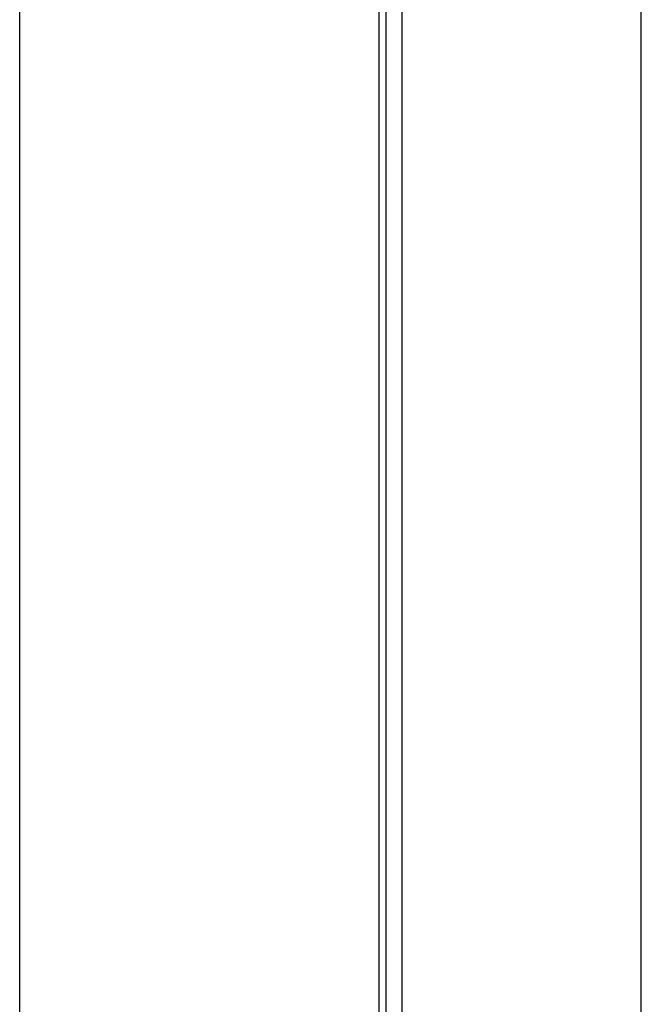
# Model space of a CAD drawing. Header units: millimetres. Extents: x 5 to 414, y 6 to 290.
# Tile 102 of 107: x 367 to 379, y 199 to 217. Entities that reach past the tile are written whole.
import ezdxf

# ---------------------------------------------------------------- set-up
doc = ezdxf.new("R2010")
doc.units = ezdxf.units.MM

msp = doc.modelspace()

# ---------------------------------------------------------------- linework, layer by layer
at = {"color": 7, "linetype": 'Continuous', "lineweight": 25}
for p, q in [((366.9972, 187.623), (366.9972, 223.4341)), ((373.7725, 187.3897), (373.7725, 223.3175)), ((373.9034, 187.4378), (373.9034, 223.0157)), ((374.2065, 187.3654), (374.2065, 222.9432)), ((378.7149, 184.4711), (378.7149, 220.6322))]:
    msp.add_line(p, q, dxfattribs=at)

doc.saveas('drawing.dxf')
